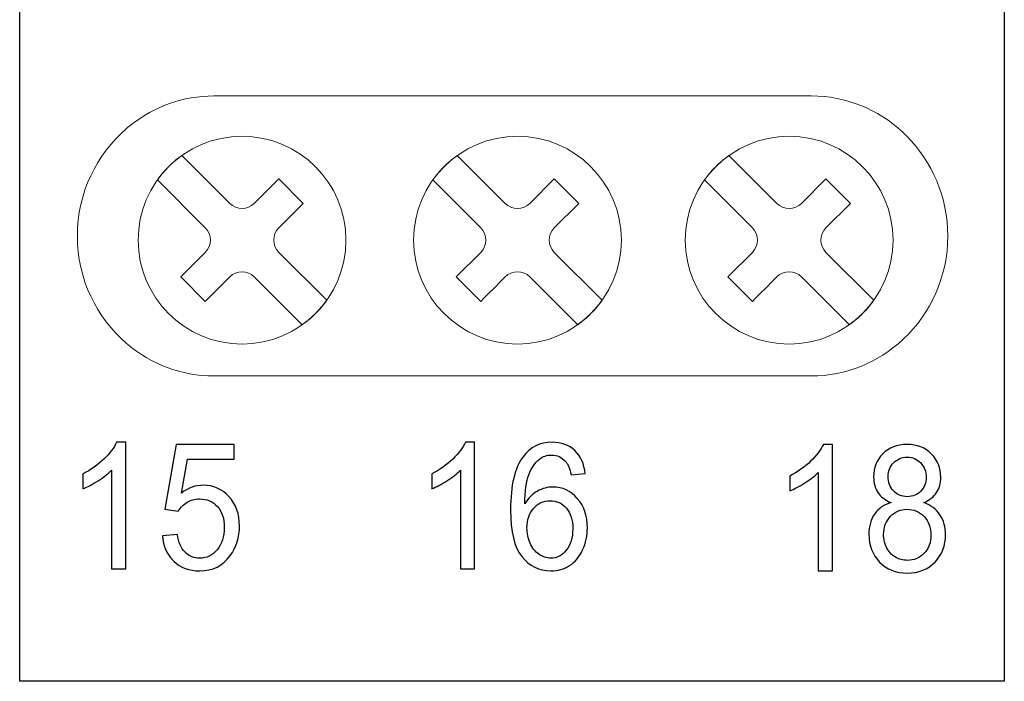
# Model space of a CAD drawing. Header units: millimetres. Extents: x 5 to 192, y 6 to 95.
# Tile 38 of 59: x 103 to 121, y 6 to 18. Entities that reach past the tile are written whole.
import ezdxf

# ---------------------------------------------------------------- set-up
doc = ezdxf.new("R2010")
doc.units = ezdxf.units.MM
doc.header["$MEASUREMENT"] = 0
doc.layers.add('Vrstva 1', color=7, linetype='Continuous')

msp = doc.modelspace()

# ---------------------------------------------------------------- linework, layer by layer
at = {"layer": 'Vrstva 1', "color": 250, "lineweight": 25}
msp.add_open_spline([(120.683, 6.157), (120.683, 6.157), (120.683, 94.175), (120.683, 94.175), (120.683, 94.175), (120.683, 94.175), (102.922, 94.175), (102.922, 94.175), (102.922, 94.175), (102.922, 94.175), (102.922, 6.157), (102.922, 6.157), (102.922, 6.157), (102.922, 6.157), (120.683, 6.157), (120.683, 6.157)], degree=3, knots=[0, 0, 0, 0, 0.25, 0.25, 0.25, 0.25, 0.5, 0.5, 0.5, 0.5, 0.75, 0.75, 0.75, 0.75, 1, 1, 1, 1], dxfattribs=at)
at = {"layer": 'Vrstva 1', "color": 250, "lineweight": 18}
msp.add_open_spline([(104.849, 12.256), (104.308, 12.721), (103.962, 13.418), (103.962, 14.194), (103.962, 14.194), (103.962, 14.97), (104.308, 15.667), (104.849, 16.132), (104.849, 16.132), (104.876, 16.155), (104.904, 16.178), (104.932, 16.2), (104.932, 16.2), (105.347, 16.527), (105.865, 16.721), (106.425, 16.721), (106.425, 16.721), (106.425, 16.721), (117.201, 16.721), (117.201, 16.721), (117.201, 16.721), (117.832, 16.721), (118.409, 16.475), (118.845, 16.072), (118.845, 16.072), (118.872, 16.047), (118.899, 16.021), (118.925, 15.995), (118.925, 15.995), (119.381, 15.536), (119.664, 14.897), (119.664, 14.194), (119.664, 14.194), (119.664, 13.46), (119.355, 12.798), (118.865, 12.335), (118.865, 12.335), (118.865, 12.335), (118.845, 12.317), (118.845, 12.317), (118.845, 12.317), (118.409, 11.913), (117.832, 11.667), (117.201, 11.667), (117.201, 11.667), (117.201, 11.667), (106.425, 11.667), (106.425, 11.667), (106.425, 11.667), (105.835, 11.667), (105.292, 11.883), (104.866, 12.241), (104.866, 12.241), (104.866, 12.241), (104.849, 12.256), (104.849, 12.256)], degree=3, knots=[0, 0, 0, 0, 0.071429, 0.071429, 0.071429, 0.071429, 0.142857, 0.142857, 0.142857, 0.142857, 0.214286, 0.214286, 0.214286, 0.214286, 0.285714, 0.285714, 0.285714, 0.285714, 0.357143, 0.357143, 0.357143, 0.357143, 0.428571, 0.428571, 0.428571, 0.428571, 0.5, 0.5, 0.5, 0.5, 0.571429, 0.571429, 0.571429, 0.571429, 0.642857, 0.642857, 0.642857, 0.642857, 0.714286, 0.714286, 0.714286, 0.714286, 0.785714, 0.785714, 0.785714, 0.785714, 0.857143, 0.857143, 0.857143, 0.857143, 0.928571, 0.928571, 0.928571, 0.928571, 1, 1, 1, 1], dxfattribs=at)
at = {"layer": 'Vrstva 1', "color": 250, "lineweight": 5}
for points, knots in [([(106.933, 15.993), (107.968, 15.993), (108.807, 15.154), (108.807, 14.119), (108.807, 14.119), (108.807, 13.084), (107.968, 12.244), (106.933, 12.244), (106.933, 12.244), (105.898, 12.244), (105.059, 13.084), (105.059, 14.119), (105.059, 14.119), (105.059, 15.154), (105.898, 15.993), (106.933, 15.993)], [0, 0, 0, 0, 0.25, 0.25, 0.25, 0.25, 0.5, 0.5, 0.5, 0.5, 0.75, 0.75, 0.75, 0.75, 1, 1, 1, 1]), ([(111.902, 15.993), (112.937, 15.993), (113.776, 15.154), (113.776, 14.119), (113.776, 14.119), (113.776, 13.084), (112.937, 12.244), (111.902, 12.244), (111.902, 12.244), (110.867, 12.244), (110.027, 13.084), (110.027, 14.119), (110.027, 14.119), (110.027, 15.154), (110.867, 15.993), (111.902, 15.993)], [0, 0, 0, 0, 0.25, 0.25, 0.25, 0.25, 0.5, 0.5, 0.5, 0.5, 0.75, 0.75, 0.75, 0.75, 1, 1, 1, 1]), ([(116.802, 15.993), (117.838, 15.993), (118.677, 15.154), (118.677, 14.119), (118.677, 14.119), (118.677, 13.084), (117.837, 12.244), (116.802, 12.244), (116.802, 12.244), (115.767, 12.244), (114.928, 13.084), (114.928, 14.119), (114.928, 14.119), (114.928, 15.154), (115.767, 15.993), (116.802, 15.993)], [0, 0, 0, 0, 0.25, 0.25, 0.25, 0.25, 0.5, 0.5, 0.5, 0.5, 0.75, 0.75, 0.75, 0.75, 1, 1, 1, 1]), ([(106.713, 13.456), (106.565, 13.309), (106.418, 13.162), (106.27, 13.014), (106.27, 13.014), (106.27, 13.014), (105.828, 13.456), (105.828, 13.456), (105.828, 13.456), (105.828, 13.456), (106.27, 13.898), (106.27, 13.898), (106.27, 13.898), (106.392, 14.02), (106.392, 14.218), (106.27, 14.34), (106.27, 14.34), (106.27, 14.34), (105.405, 15.205), (105.405, 15.205), (105.405, 15.205), (105.465, 15.289), (105.532, 15.369), (105.608, 15.444), (105.608, 15.444), (105.683, 15.52), (105.763, 15.587), (105.847, 15.647), (105.847, 15.647), (105.847, 15.647), (106.713, 14.782), (106.713, 14.782), (106.713, 14.782), (106.834, 14.66), (107.032, 14.66), (107.154, 14.782), (107.154, 14.782), (107.154, 14.782), (107.596, 15.223), (107.596, 15.223), (107.596, 15.223), (107.596, 15.223), (108.038, 14.782), (108.038, 14.782), (108.038, 14.782), (108.038, 14.782), (107.596, 14.34), (107.596, 14.34), (107.596, 14.34), (107.474, 14.218), (107.474, 14.02), (107.596, 13.898), (107.596, 13.898), (107.596, 13.898), (108.461, 13.033), (108.461, 13.033), (108.461, 13.033), (108.401, 12.949), (108.333, 12.868), (108.259, 12.794), (108.259, 12.794), (108.183, 12.718), (108.103, 12.651), (108.019, 12.591), (108.019, 12.591), (108.019, 12.591), (107.154, 13.456), (107.154, 13.456), (107.154, 13.456), (107.032, 13.578), (106.834, 13.578), (106.712, 13.456)], [0, 0, 0, 0, 0.055556, 0.055556, 0.055556, 0.055556, 0.111111, 0.111111, 0.111111, 0.111111, 0.166667, 0.166667, 0.166667, 0.166667, 0.222222, 0.222222, 0.222222, 0.222222, 0.277778, 0.277778, 0.277778, 0.277778, 0.333333, 0.333333, 0.333333, 0.333333, 0.388889, 0.388889, 0.388889, 0.388889, 0.444444, 0.444444, 0.444444, 0.444444, 0.5, 0.5, 0.5, 0.5, 0.555556, 0.555556, 0.555556, 0.555556, 0.611111, 0.611111, 0.611111, 0.611111, 0.666667, 0.666667, 0.666667, 0.666667, 0.722222, 0.722222, 0.722222, 0.722222, 0.777778, 0.777778, 0.777778, 0.777778, 0.833333, 0.833333, 0.833333, 0.833333, 0.888889, 0.888889, 0.888889, 0.888889, 0.944444, 0.944444, 0.944444, 0.944444, 1, 1, 1, 1]), ([(111.681, 13.456), (111.534, 13.309), (111.387, 13.162), (111.239, 13.014), (111.239, 13.014), (111.239, 13.014), (110.797, 13.456), (110.797, 13.456), (110.797, 13.456), (110.797, 13.456), (111.24, 13.898), (111.24, 13.898), (111.24, 13.898), (111.361, 14.02), (111.36, 14.218), (111.239, 14.34), (111.239, 14.34), (111.239, 14.34), (110.374, 15.205), (110.374, 15.205), (110.374, 15.205), (110.433, 15.289), (110.501, 15.369), (110.576, 15.444), (110.576, 15.444), (110.652, 15.52), (110.732, 15.587), (110.816, 15.647), (110.816, 15.647), (110.816, 15.647), (111.681, 14.782), (111.681, 14.782), (111.681, 14.782), (111.803, 14.66), (112.001, 14.66), (112.123, 14.782), (112.123, 14.782), (112.123, 14.782), (112.565, 15.223), (112.565, 15.223), (112.565, 15.223), (112.565, 15.223), (113.006, 14.782), (113.006, 14.782), (113.006, 14.782), (113.006, 14.782), (112.565, 14.34), (112.565, 14.34), (112.565, 14.34), (112.443, 14.218), (112.443, 14.02), (112.565, 13.898), (112.565, 13.898), (112.565, 13.898), (113.43, 13.033), (113.43, 13.033), (113.43, 13.033), (113.37, 12.949), (113.303, 12.868), (113.227, 12.794), (113.227, 12.794), (113.152, 12.718), (113.071, 12.651), (112.988, 12.591), (112.988, 12.591), (112.988, 12.591), (112.123, 13.456), (112.123, 13.456), (112.123, 13.456), (112.002, 13.578), (111.803, 13.578), (111.681, 13.456)], [0, 0, 0, 0, 0.055556, 0.055556, 0.055556, 0.055556, 0.111111, 0.111111, 0.111111, 0.111111, 0.166667, 0.166667, 0.166667, 0.166667, 0.222222, 0.222222, 0.222222, 0.222222, 0.277778, 0.277778, 0.277778, 0.277778, 0.333333, 0.333333, 0.333333, 0.333333, 0.388889, 0.388889, 0.388889, 0.388889, 0.444444, 0.444444, 0.444444, 0.444444, 0.5, 0.5, 0.5, 0.5, 0.555556, 0.555556, 0.555556, 0.555556, 0.611111, 0.611111, 0.611111, 0.611111, 0.666667, 0.666667, 0.666667, 0.666667, 0.722222, 0.722222, 0.722222, 0.722222, 0.777778, 0.777778, 0.777778, 0.777778, 0.833333, 0.833333, 0.833333, 0.833333, 0.888889, 0.888889, 0.888889, 0.888889, 0.944444, 0.944444, 0.944444, 0.944444, 1, 1, 1, 1]), ([(116.581, 13.456), (116.435, 13.309), (116.287, 13.162), (116.14, 13.014), (116.14, 13.014), (116.14, 13.014), (115.698, 13.456), (115.698, 13.456), (115.698, 13.456), (115.698, 13.456), (116.14, 13.898), (116.14, 13.898), (116.14, 13.898), (116.261, 14.02), (116.261, 14.218), (116.14, 14.34), (116.14, 14.34), (116.14, 14.34), (115.275, 15.205), (115.275, 15.205), (115.275, 15.205), (115.334, 15.289), (115.402, 15.369), (115.477, 15.444), (115.477, 15.444), (115.552, 15.52), (115.633, 15.587), (115.717, 15.647), (115.717, 15.647), (115.717, 15.647), (116.581, 14.782), (116.581, 14.782), (116.581, 14.782), (116.703, 14.66), (116.902, 14.66), (117.023, 14.782), (117.023, 14.782), (117.023, 14.782), (117.465, 15.223), (117.465, 15.223), (117.465, 15.223), (117.465, 15.223), (117.907, 14.782), (117.907, 14.782), (117.907, 14.782), (117.907, 14.782), (117.465, 14.34), (117.465, 14.34), (117.465, 14.34), (117.343, 14.218), (117.343, 14.02), (117.465, 13.898), (117.465, 13.898), (117.465, 13.898), (118.33, 13.033), (118.33, 13.033), (118.33, 13.033), (118.27, 12.949), (118.203, 12.868), (118.128, 12.794), (118.128, 12.794), (118.052, 12.718), (117.973, 12.651), (117.888, 12.591), (117.888, 12.591), (117.888, 12.591), (117.023, 13.456), (117.023, 13.456), (117.023, 13.456), (116.902, 13.578), (116.703, 13.578), (116.581, 13.456)], [0, 0, 0, 0, 0.055556, 0.055556, 0.055556, 0.055556, 0.111111, 0.111111, 0.111111, 0.111111, 0.166667, 0.166667, 0.166667, 0.166667, 0.222222, 0.222222, 0.222222, 0.222222, 0.277778, 0.277778, 0.277778, 0.277778, 0.333333, 0.333333, 0.333333, 0.333333, 0.388889, 0.388889, 0.388889, 0.388889, 0.444444, 0.444444, 0.444444, 0.444444, 0.5, 0.5, 0.5, 0.5, 0.555556, 0.555556, 0.555556, 0.555556, 0.611111, 0.611111, 0.611111, 0.611111, 0.666667, 0.666667, 0.666667, 0.666667, 0.722222, 0.722222, 0.722222, 0.722222, 0.777778, 0.777778, 0.777778, 0.777778, 0.833333, 0.833333, 0.833333, 0.833333, 0.888889, 0.888889, 0.888889, 0.888889, 0.944444, 0.944444, 0.944444, 0.944444, 1, 1, 1, 1])]:
    msp.add_open_spline(points, degree=3, knots=knots, dxfattribs=at)
at = {"layer": 'Vrstva 1', "color": 250}
for points, knots in [([(104.836, 8.189), (104.836, 8.189), (104.579, 8.189), (104.579, 8.189), (104.579, 8.189), (104.579, 8.189), (104.579, 9.967), (104.579, 9.967), (104.579, 9.967), (104.517, 9.903), (104.436, 9.839), (104.335, 9.775), (104.335, 9.775), (104.234, 9.711), (104.143, 9.663), (104.063, 9.631), (104.063, 9.631), (104.063, 9.631), (104.063, 9.9), (104.063, 9.9), (104.063, 9.9), (104.207, 9.974), (104.333, 10.063), (104.441, 10.167), (104.441, 10.167), (104.549, 10.272), (104.625, 10.373), (104.67, 10.471), (104.67, 10.471), (104.67, 10.471), (104.836, 10.471), (104.836, 10.471), (104.836, 10.471), (104.836, 10.471), (104.836, 8.189), (104.836, 8.189)], [0, 0, 0, 0, 0.111111, 0.111111, 0.111111, 0.111111, 0.222222, 0.222222, 0.222222, 0.222222, 0.333333, 0.333333, 0.333333, 0.333333, 0.444444, 0.444444, 0.444444, 0.444444, 0.555556, 0.555556, 0.555556, 0.555556, 0.666667, 0.666667, 0.666667, 0.666667, 0.777778, 0.777778, 0.777778, 0.777778, 0.888889, 0.888889, 0.888889, 0.888889, 1, 1, 1, 1]), ([(105.496, 8.784), (105.496, 8.784), (105.766, 8.809), (105.766, 8.809), (105.766, 8.809), (105.786, 8.666), (105.833, 8.559), (105.905, 8.487), (105.905, 8.487), (105.979, 8.415), (106.067, 8.379), (106.17, 8.379), (106.17, 8.379), (106.294, 8.379), (106.399, 8.43), (106.484, 8.531), (106.484, 8.531), (106.57, 8.633), (106.613, 8.767), (106.613, 8.934), (106.613, 8.934), (106.613, 9.094), (106.572, 9.219), (106.489, 9.311), (106.489, 9.311), (106.407, 9.403), (106.299, 9.449), (106.165, 9.449), (106.165, 9.449), (106.082, 9.449), (106.007, 9.429), (105.941, 9.388), (105.941, 9.388), (105.874, 9.347), (105.821, 9.294), (105.783, 9.229), (105.783, 9.229), (105.783, 9.229), (105.542, 9.263), (105.542, 9.263), (105.542, 9.263), (105.542, 9.263), (105.745, 10.43), (105.745, 10.43), (105.745, 10.43), (105.745, 10.43), (106.788, 10.43), (106.788, 10.43), (106.788, 10.43), (106.788, 10.43), (106.788, 10.164), (106.788, 10.164), (106.788, 10.164), (106.788, 10.164), (105.951, 10.164), (105.951, 10.164), (105.951, 10.164), (105.951, 10.164), (105.838, 9.553), (105.838, 9.553), (105.838, 9.553), (105.964, 9.648), (106.096, 9.696), (106.234, 9.696), (106.234, 9.696), (106.417, 9.696), (106.572, 9.627), (106.697, 9.49), (106.697, 9.49), (106.824, 9.352), (106.887, 9.175), (106.887, 8.959), (106.887, 8.959), (106.887, 8.753), (106.831, 8.576), (106.72, 8.426), (106.72, 8.426), (106.586, 8.242), (106.402, 8.15), (106.17, 8.15), (106.17, 8.15), (105.979, 8.15), (105.823, 8.208), (105.702, 8.324), (105.702, 8.324), (105.582, 8.44), (105.513, 8.593), (105.496, 8.784)], [0, 0, 0, 0, 0.045455, 0.045455, 0.045455, 0.045455, 0.090909, 0.090909, 0.090909, 0.090909, 0.136364, 0.136364, 0.136364, 0.136364, 0.181818, 0.181818, 0.181818, 0.181818, 0.227273, 0.227273, 0.227273, 0.227273, 0.272727, 0.272727, 0.272727, 0.272727, 0.318182, 0.318182, 0.318182, 0.318182, 0.363636, 0.363636, 0.363636, 0.363636, 0.409091, 0.409091, 0.409091, 0.409091, 0.454545, 0.454545, 0.454545, 0.454545, 0.5, 0.5, 0.5, 0.5, 0.545455, 0.545455, 0.545455, 0.545455, 0.590909, 0.590909, 0.590909, 0.590909, 0.636364, 0.636364, 0.636364, 0.636364, 0.681818, 0.681818, 0.681818, 0.681818, 0.727273, 0.727273, 0.727273, 0.727273, 0.772727, 0.772727, 0.772727, 0.772727, 0.818182, 0.818182, 0.818182, 0.818182, 0.863636, 0.863636, 0.863636, 0.863636, 0.909091, 0.909091, 0.909091, 0.909091, 0.954545, 0.954545, 0.954545, 0.954545, 1, 1, 1, 1]), ([(111.129, 8.189), (111.129, 8.189), (110.871, 8.189), (110.871, 8.189), (110.871, 8.189), (110.871, 8.189), (110.871, 9.967), (110.871, 9.967), (110.871, 9.967), (110.809, 9.903), (110.728, 9.839), (110.628, 9.775), (110.628, 9.775), (110.527, 9.711), (110.436, 9.663), (110.356, 9.631), (110.356, 9.631), (110.356, 9.631), (110.356, 9.9), (110.356, 9.9), (110.356, 9.9), (110.5, 9.974), (110.626, 10.063), (110.734, 10.167), (110.734, 10.167), (110.842, 10.272), (110.918, 10.373), (110.963, 10.471), (110.963, 10.471), (110.963, 10.471), (111.129, 10.471), (111.129, 10.471), (111.129, 10.471), (111.129, 10.471), (111.129, 8.189), (111.129, 8.189)], [0, 0, 0, 0, 0.111111, 0.111111, 0.111111, 0.111111, 0.222222, 0.222222, 0.222222, 0.222222, 0.333333, 0.333333, 0.333333, 0.333333, 0.444444, 0.444444, 0.444444, 0.444444, 0.555556, 0.555556, 0.555556, 0.555556, 0.666667, 0.666667, 0.666667, 0.666667, 0.777778, 0.777778, 0.777778, 0.777778, 0.888889, 0.888889, 0.888889, 0.888889, 1, 1, 1, 1]), ([(113.125, 9.905), (113.125, 9.905), (112.869, 9.883), (112.869, 9.883), (112.869, 9.883), (112.846, 9.993), (112.814, 10.073), (112.772, 10.122), (112.772, 10.122), (112.702, 10.202), (112.616, 10.241), (112.514, 10.241), (112.514, 10.241), (112.432, 10.241), (112.36, 10.217), (112.298, 10.167), (112.298, 10.167), (112.217, 10.103), (112.153, 10.009), (112.106, 9.886), (112.106, 9.886), (112.06, 9.764), (112.035, 9.588), (112.033, 9.361), (112.033, 9.361), (112.095, 9.463), (112.171, 9.539), (112.261, 9.589), (112.261, 9.589), (112.35, 9.638), (112.444, 9.663), (112.543, 9.663), (112.543, 9.663), (112.714, 9.663), (112.86, 9.595), (112.981, 9.458), (112.981, 9.458), (113.102, 9.321), (113.162, 9.144), (113.162, 8.927), (113.162, 8.927), (113.162, 8.784), (113.133, 8.652), (113.077, 8.529), (113.077, 8.529), (113.02, 8.407), (112.942, 8.313), (112.843, 8.248), (112.843, 8.248), (112.744, 8.182), (112.631, 8.15), (112.505, 8.15), (112.505, 8.15), (112.29, 8.15), (112.116, 8.235), (111.98, 8.407), (111.98, 8.407), (111.845, 8.578), (111.777, 8.86), (111.777, 9.252), (111.777, 9.252), (111.777, 9.692), (111.852, 10.011), (112.002, 10.21), (112.002, 10.21), (112.132, 10.384), (112.308, 10.471), (112.53, 10.471), (112.53, 10.471), (112.694, 10.471), (112.83, 10.421), (112.935, 10.32), (112.935, 10.32), (113.041, 10.22), (113.104, 10.082), (113.125, 9.905)], [0, 0, 0, 0, 0.052632, 0.052632, 0.052632, 0.052632, 0.105263, 0.105263, 0.105263, 0.105263, 0.157895, 0.157895, 0.157895, 0.157895, 0.210526, 0.210526, 0.210526, 0.210526, 0.263158, 0.263158, 0.263158, 0.263158, 0.315789, 0.315789, 0.315789, 0.315789, 0.368421, 0.368421, 0.368421, 0.368421, 0.421053, 0.421053, 0.421053, 0.421053, 0.473684, 0.473684, 0.473684, 0.473684, 0.526316, 0.526316, 0.526316, 0.526316, 0.578947, 0.578947, 0.578947, 0.578947, 0.631579, 0.631579, 0.631579, 0.631579, 0.684211, 0.684211, 0.684211, 0.684211, 0.736842, 0.736842, 0.736842, 0.736842, 0.789474, 0.789474, 0.789474, 0.789474, 0.842105, 0.842105, 0.842105, 0.842105, 0.894737, 0.894737, 0.894737, 0.894737, 0.947368, 0.947368, 0.947368, 0.947368, 1, 1, 1, 1]), ([(117.585, 8.15), (117.585, 8.15), (117.327, 8.15), (117.327, 8.15), (117.327, 8.15), (117.327, 8.15), (117.327, 9.928), (117.327, 9.928), (117.327, 9.928), (117.265, 9.864), (117.184, 9.8), (117.084, 9.736), (117.084, 9.736), (116.983, 9.672), (116.892, 9.624), (116.812, 9.592), (116.812, 9.592), (116.812, 9.592), (116.812, 9.861), (116.812, 9.861), (116.812, 9.861), (116.956, 9.935), (117.082, 10.024), (117.19, 10.128), (117.19, 10.128), (117.297, 10.233), (117.374, 10.334), (117.419, 10.432), (117.419, 10.432), (117.419, 10.432), (117.585, 10.432), (117.585, 10.432), (117.585, 10.432), (117.585, 10.432), (117.585, 8.15), (117.585, 8.15)], [0, 0, 0, 0, 0.111111, 0.111111, 0.111111, 0.111111, 0.222222, 0.222222, 0.222222, 0.222222, 0.333333, 0.333333, 0.333333, 0.333333, 0.444444, 0.444444, 0.444444, 0.444444, 0.555556, 0.555556, 0.555556, 0.555556, 0.666667, 0.666667, 0.666667, 0.666667, 0.777778, 0.777778, 0.777778, 0.777778, 0.888889, 0.888889, 0.888889, 0.888889, 1, 1, 1, 1]), ([(118.641, 9.382), (118.534, 9.425), (118.455, 9.485), (118.403, 9.564), (118.403, 9.564), (118.352, 9.642), (118.326, 9.736), (118.326, 9.846), (118.326, 9.846), (118.326, 10.011), (118.381, 10.15), (118.491, 10.263), (118.491, 10.263), (118.6, 10.376), (118.746, 10.432), (118.928, 10.432), (118.928, 10.432), (119.111, 10.432), (119.259, 10.374), (119.371, 10.259), (119.371, 10.259), (119.482, 10.144), (119.538, 10.004), (119.538, 9.838), (119.538, 9.838), (119.538, 9.733), (119.512, 9.641), (119.461, 9.563), (119.461, 9.563), (119.41, 9.485), (119.333, 9.425), (119.229, 9.382), (119.229, 9.382), (119.357, 9.337), (119.456, 9.264), (119.523, 9.162), (119.523, 9.162), (119.59, 9.061), (119.623, 8.94), (119.623, 8.8), (119.623, 8.8), (119.623, 8.605), (119.56, 8.442), (119.434, 8.31), (119.434, 8.31), (119.307, 8.177), (119.14, 8.111), (118.933, 8.111), (118.933, 8.111), (118.725, 8.111), (118.559, 8.177), (118.432, 8.31), (118.432, 8.31), (118.305, 8.443), (118.241, 8.609), (118.241, 8.807), (118.241, 8.807), (118.241, 8.955), (118.276, 9.079), (118.345, 9.179), (118.345, 9.179), (118.414, 9.278), (118.513, 9.346), (118.641, 9.382)], [0, 0, 0, 0, 0.0625, 0.0625, 0.0625, 0.0625, 0.125, 0.125, 0.125, 0.125, 0.1875, 0.1875, 0.1875, 0.1875, 0.25, 0.25, 0.25, 0.25, 0.3125, 0.3125, 0.3125, 0.3125, 0.375, 0.375, 0.375, 0.375, 0.4375, 0.4375, 0.4375, 0.4375, 0.5, 0.5, 0.5, 0.5, 0.5625, 0.5625, 0.5625, 0.5625, 0.625, 0.625, 0.625, 0.625, 0.6875, 0.6875, 0.6875, 0.6875, 0.75, 0.75, 0.75, 0.75, 0.8125, 0.8125, 0.8125, 0.8125, 0.875, 0.875, 0.875, 0.875, 0.9375, 0.9375, 0.9375, 0.9375, 1, 1, 1, 1]), ([(118.589, 9.855), (118.589, 9.748), (118.621, 9.66), (118.685, 9.592), (118.685, 9.592), (118.749, 9.524), (118.832, 9.489), (118.934, 9.489), (118.934, 9.489), (119.033, 9.489), (119.115, 9.523), (119.178, 9.591), (119.178, 9.591), (119.242, 9.659), (119.273, 9.742), (119.273, 9.839), (119.273, 9.839), (119.273, 9.942), (119.241, 10.028), (119.175, 10.098), (119.175, 10.098), (119.11, 10.168), (119.029, 10.202), (118.931, 10.202), (118.931, 10.202), (118.833, 10.202), (118.751, 10.168), (118.686, 10.1), (118.686, 10.1), (118.621, 10.032), (118.589, 9.95), (118.589, 9.855)], [0, 0, 0, 0, 0.125, 0.125, 0.125, 0.125, 0.25, 0.25, 0.25, 0.25, 0.375, 0.375, 0.375, 0.375, 0.5, 0.5, 0.5, 0.5, 0.625, 0.625, 0.625, 0.625, 0.75, 0.75, 0.75, 0.75, 0.875, 0.875, 0.875, 0.875, 1, 1, 1, 1]), ([(112.073, 8.925), (112.073, 8.829), (112.092, 8.737), (112.13, 8.649), (112.13, 8.649), (112.167, 8.561), (112.22, 8.495), (112.288, 8.449), (112.288, 8.449), (112.355, 8.403), (112.427, 8.379), (112.501, 8.379), (112.501, 8.379), (112.61, 8.379), (112.703, 8.427), (112.781, 8.522), (112.781, 8.522), (112.859, 8.617), (112.899, 8.747), (112.899, 8.91), (112.899, 8.91), (112.899, 9.067), (112.86, 9.191), (112.783, 9.281), (112.783, 9.281), (112.706, 9.372), (112.608, 9.417), (112.491, 9.417), (112.491, 9.417), (112.375, 9.417), (112.276, 9.372), (112.195, 9.281), (112.195, 9.281), (112.114, 9.191), (112.073, 9.072), (112.073, 8.925)], [0, 0, 0, 0, 0.111111, 0.111111, 0.111111, 0.111111, 0.222222, 0.222222, 0.222222, 0.222222, 0.333333, 0.333333, 0.333333, 0.333333, 0.444444, 0.444444, 0.444444, 0.444444, 0.555556, 0.555556, 0.555556, 0.555556, 0.666667, 0.666667, 0.666667, 0.666667, 0.777778, 0.777778, 0.777778, 0.777778, 0.888889, 0.888889, 0.888889, 0.888889, 1, 1, 1, 1]), ([(118.506, 8.805), (118.506, 8.726), (118.524, 8.649), (118.558, 8.575), (118.558, 8.575), (118.593, 8.5), (118.645, 8.442), (118.714, 8.402), (118.714, 8.402), (118.783, 8.361), (118.856, 8.34), (118.935, 8.34), (118.935, 8.34), (119.058, 8.34), (119.16, 8.383), (119.24, 8.469), (119.24, 8.469), (119.32, 8.555), (119.36, 8.664), (119.36, 8.796), (119.36, 8.796), (119.36, 8.931), (119.319, 9.042), (119.237, 9.13), (119.237, 9.13), (119.154, 9.218), (119.051, 9.262), (118.927, 9.262), (118.927, 9.262), (118.806, 9.262), (118.705, 9.218), (118.626, 9.131), (118.626, 9.131), (118.546, 9.044), (118.506, 8.936), (118.506, 8.805)], [0, 0, 0, 0, 0.111111, 0.111111, 0.111111, 0.111111, 0.222222, 0.222222, 0.222222, 0.222222, 0.333333, 0.333333, 0.333333, 0.333333, 0.444444, 0.444444, 0.444444, 0.444444, 0.555556, 0.555556, 0.555556, 0.555556, 0.666667, 0.666667, 0.666667, 0.666667, 0.777778, 0.777778, 0.777778, 0.777778, 0.888889, 0.888889, 0.888889, 0.888889, 1, 1, 1, 1])]:
    msp.add_open_spline(points, degree=3, knots=knots, dxfattribs=at)

doc.saveas('drawing.dxf')
